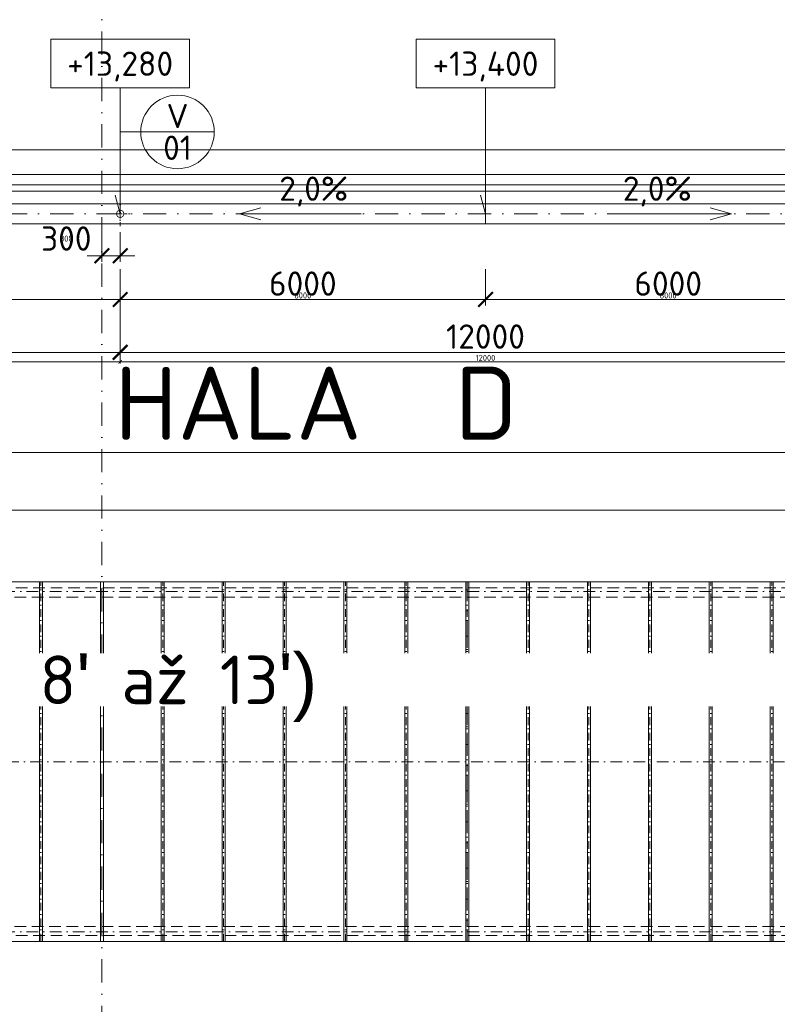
# Model space of a CAD drawing. Header units: millimetres. Extents: x -725694 to 5289369, y -1488057 to 2187451.
# Tile 227 of 256: x 113200 to 125642, y 218314 to 234491. Entities that reach past the tile are written whole.
import ezdxf
from ezdxf import colors
from ezdxf.entities.mleader import LeaderData, LeaderLine
from ezdxf.enums import TextEntityAlignment as Align
from ezdxf.math import Vec2, Vec3

# ---------------------------------------------------------------- set-up
doc = ezdxf.new("R2010")
doc.units = ezdxf.units.MM
for name, pattern in [('CENTERX2', [101.6, 63.5, -12.7, 12.7, -12.7]), ('DASHDOT', [25.4, 12.7, -6.35, 0, -6.35]), ('ČÁRKOVANÁ', [19.05, 12.7, -6.35])]:
    doc.linetypes.add(name, pattern=pattern)
doc.layers.get('Defpoints').update_dxf_attribs({"color": 8})
for name, color, linetype, lineweight in [('A99_N_kce-pohl', 1, 'Continuous', 9), ('A99_N_koty-200', 5, 'Continuous', 5), ('A99_N_koty-200 @ 200', 5, 'Continuous', 5), ('A99_N_koty-200 @ 50 (2)', 5, 'Continuous', 5), ('A99_N_koty-vysk', 160, 'Continuous', 5), ('A99_N_txt-popis-200', 240, 'Continuous', 5), ('A99_N_txt-popis-50 @ 200', 240, 'Continuous', 9), ('A99_N_znaceni 200', 5, 'Continuous', 5), ('A99_S_kce-pohl', 7, 'Continuous', 5), ('A99_S_osy', 1, 'CENTERX2', 5)]:
    doc.layers.add(name, color=color, linetype=linetype, lineweight=lineweight)
doc.styles.add('A99_kota', font='isocpeur.ttf', dxfattribs={"height": 2})
doc.styles.add('A99_popis', font='isocpeur.ttf')
doc.styles.add('ad_popis 100', font='isocpeur.ttf', dxfattribs={"height": 200})
doc.dimstyles.new('A99_kota_200 new', dxfattribs={"dimscale": 200, "dimtxt": 2, "dimasz": 1.2, "dimexe": 0.5, "dimexo": 1.5, "dimgap": 0.3, "dimtad": 1, "dimdec": 0, "dimzin": 3, "dimdsep": 46, "dimtxsty": 'A99_kota', "dimblk": 'ARCHTICK', "dimcen": 2.5, "dimazin": 2, "dimtfac": 0.75, "dimtdec": 0, "dimtmove": 2, "dimatfit": 0, "dimfxl": 0, "dimtolj": 1, "dimtzin": 0, "dimlwd": 5, "dimlwe": 5, "dimarcsym": 0})

# ---------------------------------------------------------------- blocks, each defined once
blk = doc.blocks.new('_ArchTick')
at = {"color": 0, "linetype": 'ByBlock', "const_width": 0.15}
blk.add_lwpolyline([(-0.5, -0.5), (0.5, 0.5)], dxfattribs=at)
blk = doc.blocks.new('*D4497')
at = {"layer": 'A99_N_koty-200', "color": 0, "linetype": 'Continuous', "lineweight": 5, "transparency": 16777216}
for p, q in [((11930, 226580), (11930, 227480)), ((132620, 226580), (132620, 227480)), ((11930, 227380), (132620, 227380))]:
    blk.add_line(p, q, dxfattribs=at)
at = {"layer": 'Defpoints', "color": 0, "linetype": 'Continuous', "lineweight": 0, "transparency": 16777216}
for p in [(132620, 227380), (11930, 225255), (132620, 225255)]:
    blk.add_point(p, dxfattribs=at)
at = {"layer": 'A99_N_koty-200', "color": 0, "linetype": 'Continuous', "lineweight": 5, "transparency": 16777216, "xscale": 240, "yscale": 240, "zscale": 240, "rotation": 180}
blk.add_blockref('_ArchTick', (11930, 227380), dxfattribs=at)
at = {"layer": 'A99_N_koty-200', "color": 0, "linetype": 'Continuous', "lineweight": 5, "transparency": 16777216, "xscale": 240, "yscale": 240, "zscale": 240}
blk.add_blockref('_ArchTick', (132620, 227380), dxfattribs=at)
at = {"layer": 'A99_N_koty-200', "color": 0, "linetype": 'Continuous', "transparency": 16777216, "insert": (77020, 227680), "char_height": 400, "attachment_point": 5, "style": 'A99_kota'}
blk.add_mtext('\\A1;120690', dxfattribs=at)
blk = doc.blocks.new('*D4498')
at = {"layer": 'A99_N_koty-200', "color": 0, "linetype": 'Continuous', "lineweight": 5, "transparency": 16777216}
for p, q in [((11930, 227180), (11930, 227405)), ((11930, 227380), (132620, 227380)), ((132620, 227180), (132620, 227405))]:
    blk.add_line(p, q, dxfattribs=at)
at = {"layer": 'Defpoints', "color": 0, "linetype": 'Continuous', "lineweight": 0, "transparency": 16777216}
for p in [(132620, 227380), (11930, 225255), (132620, 225255)]:
    blk.add_point(p, dxfattribs=at)
at = {"layer": 'A99_N_koty-200', "color": 0, "linetype": 'Continuous', "lineweight": 5, "transparency": 16777216, "xscale": 60, "yscale": 60, "zscale": 60, "rotation": 180}
blk.add_blockref('_ArchTick', (11930, 227380), dxfattribs=at)
at = {"layer": 'A99_N_koty-200', "color": 0, "linetype": 'Continuous', "lineweight": 5, "transparency": 16777216, "xscale": 60, "yscale": 60, "zscale": 60}
blk.add_blockref('_ArchTick', (132620, 227380), dxfattribs=at)
at = {"layer": 'A99_N_koty-200', "color": 0, "linetype": 'Continuous', "transparency": 16777216, "insert": (72275, 227445), "char_height": 100, "attachment_point": 5, "style": 'A99_kota'}
blk.add_mtext('\\A1;120690', dxfattribs=at)
blk = doc.blocks.new('*D5020')
at = {"layer": 'A99_N_koty-200', "color": 0, "linetype": 'Continuous', "lineweight": 5, "transparency": 16777216}
for p, q in [((114550, 231000), (114550, 230512.5)), ((114850, 231000), (114850, 230512.5)), ((114550, 230612.5), (114310, 230612.5)), ((114550, 230612.5), (114850, 230612.5)), ((114850, 230612.5), (115090, 230612.5))]:
    blk.add_line(p, q, dxfattribs=at)
at = {"layer": 'Defpoints', "color": 0, "linetype": 'Continuous', "lineweight": 0, "transparency": 16777216}
for p in [(114550, 231300), (114850, 231300), (114850, 230612.5)]:
    blk.add_point(p, dxfattribs=at)
at = {"layer": 'A99_N_koty-200', "color": 0, "linetype": 'Continuous', "lineweight": 5, "transparency": 16777216, "xscale": 240, "yscale": 240, "zscale": 240}
blk.add_blockref('_ArchTick', (114550, 230612.5), dxfattribs=at)
at = {"layer": 'A99_N_koty-200', "color": 0, "linetype": 'Continuous', "lineweight": 5, "transparency": 16777216, "xscale": 240, "yscale": 240, "zscale": 240, "rotation": 180}
blk.add_blockref('_ArchTick', (114850, 230612.5), dxfattribs=at)
at = {"layer": 'A99_N_koty-200', "color": 0, "linetype": 'Continuous', "transparency": 16777216, "insert": (113965, 230895), "char_height": 400, "attachment_point": 5, "style": 'A99_kota'}
blk.add_mtext('\\A1;300', dxfattribs=at)
blk = doc.blocks.new('*D5021')
at = {"layer": 'A99_N_koty-200', "color": 0, "linetype": 'Continuous', "lineweight": 5, "transparency": 16777216}
for p, q in [((114550, 230812.5), (114550, 230587.5)), ((114850, 230812.5), (114850, 230587.5)), ((114550, 230612.5), (114490, 230612.5)), ((114550, 230612.5), (114850, 230612.5)), ((114850, 230612.5), (114910, 230612.5))]:
    blk.add_line(p, q, dxfattribs=at)
at = {"layer": 'Defpoints', "color": 0, "linetype": 'Continuous', "lineweight": 0, "transparency": 16777216}
for p in [(114550, 231300), (114850, 231300), (114850, 230612.5)]:
    blk.add_point(p, dxfattribs=at)
at = {"layer": 'A99_N_koty-200', "color": 0, "linetype": 'Continuous', "lineweight": 5, "transparency": 16777216, "xscale": 60, "yscale": 60, "zscale": 60}
blk.add_blockref('_ArchTick', (114550, 230612.5), dxfattribs=at)
at = {"layer": 'A99_N_koty-200', "color": 0, "linetype": 'Continuous', "lineweight": 5, "transparency": 16777216, "xscale": 60, "yscale": 60, "zscale": 60, "rotation": 180}
blk.add_blockref('_ArchTick', (114850, 230612.5), dxfattribs=at)
at = {"layer": 'A99_N_koty-200', "color": 0, "linetype": 'Continuous', "transparency": 16777216, "insert": (113965, 230895), "char_height": 100, "attachment_point": 5, "style": 'A99_kota'}
blk.add_mtext('\\A1;300', dxfattribs=at)
blk = doc.blocks.new('*D5026')
at = {"layer": 'A99_N_koty-200', "color": 0, "linetype": 'Continuous', "lineweight": 5, "transparency": 16777216}
for p, q in [((102850, 229825), (102850, 228925)), ((114850, 229825), (114850, 228925)), ((102850, 229025), (114850, 229025))]:
    blk.add_line(p, q, dxfattribs=at)
at = {"layer": 'Defpoints', "color": 0, "linetype": 'Continuous', "lineweight": 0, "transparency": 16777216}
for p in [(102850, 231300), (114850, 231300), (114850, 229025)]:
    blk.add_point(p, dxfattribs=at)
at = {"layer": 'A99_N_koty-200', "color": 0, "linetype": 'Continuous', "lineweight": 5, "transparency": 16777216, "xscale": 240, "yscale": 240, "zscale": 240, "rotation": 180}
blk.add_blockref('_ArchTick', (102850, 229025), dxfattribs=at)
at = {"layer": 'A99_N_koty-200', "color": 0, "linetype": 'Continuous', "lineweight": 5, "transparency": 16777216, "xscale": 240, "yscale": 240, "zscale": 240}
blk.add_blockref('_ArchTick', (114850, 229025), dxfattribs=at)
at = {"layer": 'A99_N_koty-200', "color": 0, "linetype": 'Continuous', "transparency": 16777216, "insert": (108850, 229285), "char_height": 400, "attachment_point": 5, "style": 'A99_kota'}
blk.add_mtext('\\A1;12000', dxfattribs=at)
blk = doc.blocks.new('*D5027')
at = {"layer": 'A99_N_koty-200', "color": 0, "linetype": 'Continuous', "lineweight": 5, "transparency": 16777216}
for p, q in [((102850, 229070), (102850, 228845)), ((114850, 229070), (114850, 228845)), ((102850, 228870), (114850, 228870))]:
    blk.add_line(p, q, dxfattribs=at)
at = {"layer": 'Defpoints', "color": 0, "linetype": 'Continuous', "lineweight": 0, "transparency": 16777216}
for p in [(102850, 231300), (114850, 231300), (114850, 228870)]:
    blk.add_point(p, dxfattribs=at)
at = {"layer": 'A99_N_koty-200', "color": 0, "linetype": 'Continuous', "lineweight": 5, "transparency": 16777216, "xscale": 60, "yscale": 60, "zscale": 60, "rotation": 180}
blk.add_blockref('_ArchTick', (102850, 228870), dxfattribs=at)
at = {"layer": 'A99_N_koty-200', "color": 0, "linetype": 'Continuous', "lineweight": 5, "transparency": 16777216, "xscale": 60, "yscale": 60, "zscale": 60}
blk.add_blockref('_ArchTick', (114850, 228870), dxfattribs=at)
at = {"layer": 'A99_N_koty-200', "color": 0, "linetype": 'Continuous', "transparency": 16777216, "insert": (108850, 228935), "char_height": 100, "attachment_point": 5, "style": 'A99_kota'}
blk.add_mtext('\\A1;12000', dxfattribs=at)
blk = doc.blocks.new('*D5032')
at = {"layer": 'A99_N_koty-200', "color": 0, "linetype": 'Continuous', "lineweight": 5, "transparency": 16777216}
for p, q in [((108850, 230390), (108850, 229795)), ((114850, 230390), (114850, 229795)), ((114850, 229895), (108850, 229895))]:
    blk.add_line(p, q, dxfattribs=at)
at = {"layer": 'Defpoints', "color": 0, "linetype": 'Continuous', "lineweight": 0, "transparency": 16777216}
for p in [(108850, 230690), (114850, 230690), (108850, 229895)]:
    blk.add_point(p, dxfattribs=at)
at = {"layer": 'A99_N_koty-200', "color": 0, "linetype": 'Continuous', "lineweight": 5, "transparency": 16777216, "xscale": 240, "yscale": 240, "zscale": 240, "rotation": 180}
blk.add_blockref('_ArchTick', (108850, 229895), dxfattribs=at)
at = {"layer": 'A99_N_koty-200', "color": 0, "linetype": 'Continuous', "lineweight": 5, "transparency": 16777216, "xscale": 240, "yscale": 240, "zscale": 240}
blk.add_blockref('_ArchTick', (114850, 229895), dxfattribs=at)
at = {"layer": 'A99_N_koty-200', "color": 0, "linetype": 'Continuous', "transparency": 16777216, "insert": (111850, 230155), "char_height": 400, "attachment_point": 5, "style": 'A99_kota'}
blk.add_mtext('\\A1;6000', dxfattribs=at)
blk = doc.blocks.new('*D5033')
at = {"layer": 'A99_N_koty-200', "color": 0, "linetype": 'Continuous', "lineweight": 5, "transparency": 16777216}
for p, q in [((108850, 230095), (108850, 229870)), ((114850, 230095), (114850, 229870)), ((114850, 229895), (108850, 229895))]:
    blk.add_line(p, q, dxfattribs=at)
at = {"layer": 'Defpoints', "color": 0, "linetype": 'Continuous', "lineweight": 0, "transparency": 16777216}
for p in [(108850, 230690), (114850, 230690), (108850, 229895)]:
    blk.add_point(p, dxfattribs=at)
at = {"layer": 'A99_N_koty-200', "color": 0, "linetype": 'Continuous', "lineweight": 5, "transparency": 16777216, "xscale": 60, "yscale": 60, "zscale": 60, "rotation": 180}
blk.add_blockref('_ArchTick', (108850, 229895), dxfattribs=at)
at = {"layer": 'A99_N_koty-200', "color": 0, "linetype": 'Continuous', "lineweight": 5, "transparency": 16777216, "xscale": 60, "yscale": 60, "zscale": 60}
blk.add_blockref('_ArchTick', (114850, 229895), dxfattribs=at)
at = {"layer": 'A99_N_koty-200', "color": 0, "linetype": 'Continuous', "transparency": 16777216, "insert": (111850, 229960), "char_height": 100, "attachment_point": 5, "style": 'A99_kota'}
blk.add_mtext('\\A1;6000', dxfattribs=at)
blk = doc.blocks.new('*U66')
at = {"color": 0, "linetype": 'ByBlock'}
for p, q in [((5.7, -4), (5.7, -14.35)), ((5.7, -14.35), (5.286, -12.805))]:
    blk.add_line(p, q, dxfattribs=at)
blk.add_lwpolyline([(0, -4), (11.4, -4), (11.4, 0), (0, 0)], close=True, dxfattribs=at)
at = {"color": 0, "linetype": 'ByBlock', "style": 'A99_kota'}
for tag, p in [('VYSKA', (5.7, -2.241)), ('VYSKA_POPIS1', (5.7, -6.041)), ('VYSKA_POPIS2', (5.9, -9.541)), ('VYSKA_POPIS3', (5.9, -13.041))]:
    blk.add_attdef(tag, text='', height=2, dxfattribs=at).set_placement(p, align=Align.MIDDLE)
blk = doc.blocks.new('*D5086')
at = {"layer": 'A99_N_koty-200', "color": 0, "linetype": 'Continuous', "lineweight": 5, "transparency": 16777216}
for p, q in [((114850, 229825), (114850, 228925)), ((126850, 229825), (126850, 228925)), ((114850, 229025), (126850, 229025))]:
    blk.add_line(p, q, dxfattribs=at)
at = {"layer": 'Defpoints', "color": 0, "linetype": 'Continuous', "lineweight": 0, "transparency": 16777216}
for p in [(114850, 231300), (126850, 231300), (126850, 229025)]:
    blk.add_point(p, dxfattribs=at)
at = {"layer": 'A99_N_koty-200', "color": 0, "linetype": 'Continuous', "lineweight": 5, "transparency": 16777216, "xscale": 240, "yscale": 240, "zscale": 240, "rotation": 180}
blk.add_blockref('_ArchTick', (114850, 229025), dxfattribs=at)
at = {"layer": 'A99_N_koty-200', "color": 0, "linetype": 'Continuous', "lineweight": 5, "transparency": 16777216, "xscale": 240, "yscale": 240, "zscale": 240}
blk.add_blockref('_ArchTick', (126850, 229025), dxfattribs=at)
at = {"layer": 'A99_N_koty-200', "color": 0, "linetype": 'Continuous', "transparency": 16777216, "insert": (120850, 229285), "char_height": 400, "attachment_point": 5, "style": 'A99_kota'}
blk.add_mtext('\\A1;12000', dxfattribs=at)
blk = doc.blocks.new('*D5087')
at = {"layer": 'A99_N_koty-200', "color": 0, "linetype": 'Continuous', "lineweight": 5, "transparency": 16777216}
for p, q in [((114850, 229070), (114850, 228845)), ((126850, 229070), (126850, 228845)), ((114850, 228870), (126850, 228870))]:
    blk.add_line(p, q, dxfattribs=at)
at = {"layer": 'Defpoints', "color": 0, "linetype": 'Continuous', "lineweight": 0, "transparency": 16777216}
for p in [(114850, 231300), (126850, 231300), (126850, 228870)]:
    blk.add_point(p, dxfattribs=at)
at = {"layer": 'A99_N_koty-200', "color": 0, "linetype": 'Continuous', "lineweight": 5, "transparency": 16777216, "xscale": 60, "yscale": 60, "zscale": 60, "rotation": 180}
blk.add_blockref('_ArchTick', (114850, 228870), dxfattribs=at)
at = {"layer": 'A99_N_koty-200', "color": 0, "linetype": 'Continuous', "lineweight": 5, "transparency": 16777216, "xscale": 60, "yscale": 60, "zscale": 60}
blk.add_blockref('_ArchTick', (126850, 228870), dxfattribs=at)
at = {"layer": 'A99_N_koty-200', "color": 0, "linetype": 'Continuous', "transparency": 16777216, "insert": (120850, 228935), "char_height": 100, "attachment_point": 5, "style": 'A99_kota'}
blk.add_mtext('\\A1;12000', dxfattribs=at)
blk = doc.blocks.new('*D5089')
at = {"layer": 'A99_N_koty-200', "color": 0, "linetype": 'Continuous', "lineweight": 5, "transparency": 16777216}
for p, q in [((114850, 230390), (114850, 229795)), ((120850, 230390), (120850, 229795)), ((114850, 229895), (120850, 229895))]:
    blk.add_line(p, q, dxfattribs=at)
at = {"layer": 'Defpoints', "color": 0, "linetype": 'Continuous', "lineweight": 0, "transparency": 16777216}
for p in [(114850, 230690), (120850, 230690), (120850, 229895)]:
    blk.add_point(p, dxfattribs=at)
at = {"layer": 'A99_N_koty-200', "color": 0, "linetype": 'Continuous', "lineweight": 5, "transparency": 16777216, "xscale": 240, "yscale": 240, "zscale": 240, "rotation": 180}
blk.add_blockref('_ArchTick', (114850, 229895), dxfattribs=at)
at = {"layer": 'A99_N_koty-200', "color": 0, "linetype": 'Continuous', "lineweight": 5, "transparency": 16777216, "xscale": 240, "yscale": 240, "zscale": 240}
blk.add_blockref('_ArchTick', (120850, 229895), dxfattribs=at)
at = {"layer": 'A99_N_koty-200', "color": 0, "linetype": 'Continuous', "transparency": 16777216, "insert": (117850, 230155), "char_height": 400, "attachment_point": 5, "style": 'A99_kota'}
blk.add_mtext('\\A1;6000', dxfattribs=at)
blk = doc.blocks.new('*D5090')
at = {"layer": 'A99_N_koty-200', "color": 0, "linetype": 'Continuous', "lineweight": 5, "transparency": 16777216}
for p, q in [((114850, 230095), (114850, 229870)), ((120850, 230095), (120850, 229870)), ((114850, 229895), (120850, 229895))]:
    blk.add_line(p, q, dxfattribs=at)
at = {"layer": 'Defpoints', "color": 0, "linetype": 'Continuous', "lineweight": 0, "transparency": 16777216}
for p in [(114850, 230690), (120850, 230690), (120850, 229895)]:
    blk.add_point(p, dxfattribs=at)
at = {"layer": 'A99_N_koty-200', "color": 0, "linetype": 'Continuous', "lineweight": 5, "transparency": 16777216, "xscale": 60, "yscale": 60, "zscale": 60, "rotation": 180}
blk.add_blockref('_ArchTick', (114850, 229895), dxfattribs=at)
at = {"layer": 'A99_N_koty-200', "color": 0, "linetype": 'Continuous', "lineweight": 5, "transparency": 16777216, "xscale": 60, "yscale": 60, "zscale": 60}
blk.add_blockref('_ArchTick', (120850, 229895), dxfattribs=at)
at = {"layer": 'A99_N_koty-200', "color": 0, "linetype": 'Continuous', "transparency": 16777216, "insert": (117850, 229960), "char_height": 100, "attachment_point": 5, "style": 'A99_kota'}
blk.add_mtext('\\A1;6000', dxfattribs=at)
blk = doc.blocks.new('*D5092')
at = {"layer": 'A99_N_koty-200', "color": 0, "linetype": 'Continuous', "lineweight": 5, "transparency": 16777216}
for p, q in [((120850, 230390), (120850, 229795)), ((126850, 230390), (126850, 229795)), ((126850, 229895), (120850, 229895))]:
    blk.add_line(p, q, dxfattribs=at)
at = {"layer": 'Defpoints', "color": 0, "linetype": 'Continuous', "lineweight": 0, "transparency": 16777216}
for p in [(120850, 230690), (126850, 230690), (120850, 229895)]:
    blk.add_point(p, dxfattribs=at)
at = {"layer": 'A99_N_koty-200', "color": 0, "linetype": 'Continuous', "lineweight": 5, "transparency": 16777216, "xscale": 240, "yscale": 240, "zscale": 240, "rotation": 180}
blk.add_blockref('_ArchTick', (120850, 229895), dxfattribs=at)
at = {"layer": 'A99_N_koty-200', "color": 0, "linetype": 'Continuous', "lineweight": 5, "transparency": 16777216, "xscale": 240, "yscale": 240, "zscale": 240}
blk.add_blockref('_ArchTick', (126850, 229895), dxfattribs=at)
at = {"layer": 'A99_N_koty-200', "color": 0, "linetype": 'Continuous', "transparency": 16777216, "insert": (123850, 230155), "char_height": 400, "attachment_point": 5, "style": 'A99_kota'}
blk.add_mtext('\\A1;6000', dxfattribs=at)
blk = doc.blocks.new('*D5093')
at = {"layer": 'A99_N_koty-200', "color": 0, "linetype": 'Continuous', "lineweight": 5, "transparency": 16777216}
for p, q in [((120850, 230095), (120850, 229870)), ((126850, 230095), (126850, 229870)), ((126850, 229895), (120850, 229895))]:
    blk.add_line(p, q, dxfattribs=at)
at = {"layer": 'Defpoints', "color": 0, "linetype": 'Continuous', "lineweight": 0, "transparency": 16777216}
for p in [(120850, 230690), (126850, 230690), (120850, 229895)]:
    blk.add_point(p, dxfattribs=at)
at = {"layer": 'A99_N_koty-200', "color": 0, "linetype": 'Continuous', "lineweight": 5, "transparency": 16777216, "xscale": 60, "yscale": 60, "zscale": 60, "rotation": 180}
blk.add_blockref('_ArchTick', (120850, 229895), dxfattribs=at)
at = {"layer": 'A99_N_koty-200', "color": 0, "linetype": 'Continuous', "lineweight": 5, "transparency": 16777216, "xscale": 60, "yscale": 60, "zscale": 60}
blk.add_blockref('_ArchTick', (126850, 229895), dxfattribs=at)
at = {"layer": 'A99_N_koty-200', "color": 0, "linetype": 'Continuous', "transparency": 16777216, "insert": (123850, 229960), "char_height": 100, "attachment_point": 5, "style": 'A99_kota'}
blk.add_mtext('\\A1;6000', dxfattribs=at)
blk = doc.blocks.new('*U20')
at = {"color": 0, "linetype": 'ByBlock'}
blk.add_line((-3.02, 0), (3.02, 0), dxfattribs=at)
blk.add_circle((0, 0), 3.02, dxfattribs=at)
at = {"color": 0, "linetype": 'ByBlock', "style": 'A99_popis'}
for tag, p in [('KATEGORIE', (0, 1.31)), ('PRVEK', (0, -1.298))]:
    blk.add_attdef(tag, text='', height=2, dxfattribs=at).set_placement(p, align=Align.MIDDLE_CENTER)
blk = doc.blocks.new('*D5842')
at = {"layer": 'A99_N_koty-200', "color": 0, "linetype": 'Continuous', "lineweight": 5, "transparency": 16777216}
for p, q in [((78550, 225630), (78550, 226530)), ((132590, 225630), (132590, 226530)), ((132590, 226430), (78550, 226430))]:
    blk.add_line(p, q, dxfattribs=at)
at = {"layer": 'Defpoints', "color": 0, "linetype": 'Continuous', "lineweight": 0, "transparency": 16777216}
for p in [(78550, 226430), (78550, 225255), (132590, 225255)]:
    blk.add_point(p, dxfattribs=at)
at = {"layer": 'A99_N_koty-200', "color": 0, "linetype": 'Continuous', "lineweight": 5, "transparency": 16777216, "xscale": 240, "yscale": 240, "zscale": 240, "rotation": 180}
blk.add_blockref('_ArchTick', (78550, 226430), dxfattribs=at)
at = {"layer": 'A99_N_koty-200', "color": 0, "linetype": 'Continuous', "lineweight": 5, "transparency": 16777216, "xscale": 240, "yscale": 240, "zscale": 240}
blk.add_blockref('_ArchTick', (132590, 226430), dxfattribs=at)
at = {"layer": 'A99_N_koty-200', "color": 0, "linetype": 'Continuous', "transparency": 16777216, "insert": (105570, 226690), "char_height": 400, "attachment_point": 5, "style": 'A99_kota'}
blk.add_mtext('\\A1;54040', dxfattribs=at)
blk = doc.blocks.new('*D5843')
at = {"layer": 'A99_N_koty-200', "color": 0, "linetype": 'Continuous', "lineweight": 5, "transparency": 16777216}
for p, q in [((78550, 226230), (78550, 226455)), ((132590, 226430), (78550, 226430)), ((132590, 226230), (132590, 226455))]:
    blk.add_line(p, q, dxfattribs=at)
at = {"layer": 'Defpoints', "color": 0, "linetype": 'Continuous', "lineweight": 0, "transparency": 16777216}
for p in [(78550, 226430), (78550, 225255), (132590, 225255)]:
    blk.add_point(p, dxfattribs=at)
at = {"layer": 'A99_N_koty-200', "color": 0, "linetype": 'Continuous', "lineweight": 5, "transparency": 16777216, "xscale": 60, "yscale": 60, "zscale": 60, "rotation": 180}
blk.add_blockref('_ArchTick', (78550, 226430), dxfattribs=at)
at = {"layer": 'A99_N_koty-200', "color": 0, "linetype": 'Continuous', "lineweight": 5, "transparency": 16777216, "xscale": 60, "yscale": 60, "zscale": 60}
blk.add_blockref('_ArchTick', (132590, 226430), dxfattribs=at)
at = {"layer": 'A99_N_koty-200', "color": 0, "linetype": 'Continuous', "transparency": 16777216, "insert": (105570, 226495), "char_height": 100, "attachment_point": 5, "style": 'A99_kota'}
blk.add_mtext('\\A1;54040', dxfattribs=at)
blk = doc.blocks.new('*U6031')
at = {"layer": 'A99_N_koty-200 @ 200', "linetype": 'Continuous'}
dim = blk.add_linear_dim(base=(132620, 227380), p1=(11930, 225255), p2=(132620, 225255), dimstyle='A99_kota_200 new', override={"dimscale": 200, "dimtix": 1, "dimtofl": 1, "dimtmove": 2, "dimatfit": 0}, dxfattribs=at)
dim.commit()
dim.dimension.update_dxf_attribs({"geometry": '*D4497', "text_midpoint": (77020, 227680), "dimtype": 128})
at = {"layer": 'A99_N_koty-200 @ 50 (2)', "linetype": 'Continuous'}
dim = blk.add_linear_dim(base=(132620, 227380), p1=(11930, 225255), p2=(132620, 225255), dimstyle='A99_kota_200 new', override={"dimscale": 50, "dimtix": 1, "dimtofl": 1, "dimtmove": 2, "dimatfit": 0}, dxfattribs=at)
dim.commit()
dim.dimension.update_dxf_attribs({"geometry": '*D4498', "text_midpoint": (72275, 227445)})
blk = doc.blocks.new('*U6171')
at = {"layer": 'A99_N_koty-200 @ 200', "linetype": 'Continuous'}
dim = blk.add_linear_dim(base=(114850, 230612.5), p1=(114550, 231300), p2=(114850, 231300), dimstyle='A99_kota_200 new', override={"dimscale": 200, "dimtix": 1, "dimtofl": 1, "dimtmove": 2, "dimatfit": 0}, dxfattribs=at)
dim.commit()
dim.dimension.update_dxf_attribs({"geometry": '*D5020', "text_midpoint": (113965, 230895), "dimtype": 128})
at = {"layer": 'A99_N_koty-200 @ 50 (2)', "linetype": 'Continuous'}
dim = blk.add_linear_dim(base=(114850, 230612.5), p1=(114550, 231300), p2=(114850, 231300), dimstyle='A99_kota_200 new', override={"dimscale": 50, "dimtix": 1, "dimtofl": 1, "dimtmove": 2, "dimatfit": 0}, dxfattribs=at)
dim.commit()
dim.dimension.update_dxf_attribs({"geometry": '*D5021', "text_midpoint": (113965, 230895), "dimtype": 128})
blk = doc.blocks.new('*U6173')
at = {"layer": 'A99_N_koty-200 @ 200', "linetype": 'Continuous'}
dim = blk.add_linear_dim(base=(114850, 229025), p1=(102850, 231300), p2=(114850, 231300), dimstyle='A99_kota_200 new', override={"dimscale": 200, "dimtix": 1, "dimtofl": 1, "dimtmove": 2, "dimatfit": 0}, dxfattribs=at)
dim.commit()
dim.dimension.update_dxf_attribs({"geometry": '*D5026', "text_midpoint": (108850, 229285)})
at = {"layer": 'A99_N_koty-200 @ 50 (2)', "linetype": 'Continuous'}
dim = blk.add_linear_dim(base=(114850, 228870), p1=(102850, 231300), p2=(114850, 231300), dimstyle='A99_kota_200 new', override={"dimscale": 50, "dimtix": 1, "dimtofl": 1, "dimtmove": 2, "dimatfit": 0}, dxfattribs=at)
dim.commit()
dim.dimension.update_dxf_attribs({"geometry": '*D5027', "text_midpoint": (108850, 228935)})
blk = doc.blocks.new('*U6175')
at = {"layer": 'A99_N_koty-200 @ 200', "linetype": 'Continuous'}
dim = blk.add_linear_dim(base=(108850, 229895), p1=(114850, 230690), p2=(108850, 230690), angle=180, dimstyle='A99_kota_200 new', override={"dimscale": 200, "dimtix": 1, "dimtofl": 1, "dimtmove": 2, "dimatfit": 0}, dxfattribs=at)
dim.commit()
dim.dimension.update_dxf_attribs({"geometry": '*D5032', "text_midpoint": (111850, 230155)})
at = {"layer": 'A99_N_koty-200 @ 50 (2)', "linetype": 'Continuous'}
dim = blk.add_linear_dim(base=(108850, 229895), p1=(114850, 230690), p2=(108850, 230690), angle=180, dimstyle='A99_kota_200 new', override={"dimscale": 50, "dimtix": 1, "dimtofl": 1, "dimtmove": 2, "dimatfit": 0}, dxfattribs=at)
dim.commit()
dim.dimension.update_dxf_attribs({"geometry": '*D5033', "text_midpoint": (111850, 229960)})
blk = doc.blocks.new('*U6193')
at = {"layer": 'A99_N_koty-200 @ 200', "linetype": 'Continuous'}
dim = blk.add_linear_dim(base=(126850, 229025), p1=(114850, 231300), p2=(126850, 231300), dimstyle='A99_kota_200 new', override={"dimscale": 200, "dimtix": 1, "dimtofl": 1, "dimtmove": 2, "dimatfit": 0}, dxfattribs=at)
dim.commit()
dim.dimension.update_dxf_attribs({"geometry": '*D5086', "text_midpoint": (120850, 229285)})
at = {"layer": 'A99_N_koty-200 @ 50 (2)', "linetype": 'Continuous'}
dim = blk.add_linear_dim(base=(126850, 228870), p1=(114850, 231300), p2=(126850, 231300), dimstyle='A99_kota_200 new', override={"dimscale": 50, "dimtix": 1, "dimtofl": 1, "dimtmove": 2, "dimatfit": 0}, dxfattribs=at)
dim.commit()
dim.dimension.update_dxf_attribs({"geometry": '*D5087', "text_midpoint": (120850, 228935)})
blk = doc.blocks.new('*U6194')
at = {"layer": 'A99_N_koty-200 @ 200', "linetype": 'Continuous'}
dim = blk.add_linear_dim(base=(120850, 229895), p1=(114850, 230690), p2=(120850, 230690), dimstyle='A99_kota_200 new', override={"dimscale": 200, "dimtix": 1, "dimtofl": 1, "dimtmove": 2, "dimatfit": 0}, dxfattribs=at)
dim.commit()
dim.dimension.update_dxf_attribs({"geometry": '*D5089', "text_midpoint": (117850, 230155)})
at = {"layer": 'A99_N_koty-200 @ 50 (2)', "linetype": 'Continuous'}
dim = blk.add_linear_dim(base=(120850, 229895), p1=(114850, 230690), p2=(120850, 230690), dimstyle='A99_kota_200 new', override={"dimscale": 50, "dimtix": 1, "dimtofl": 1, "dimtmove": 2, "dimatfit": 0}, dxfattribs=at)
dim.commit()
dim.dimension.update_dxf_attribs({"geometry": '*D5090', "text_midpoint": (117850, 229960)})
blk = doc.blocks.new('*U6195')
at = {"layer": 'A99_N_koty-200 @ 200', "linetype": 'Continuous'}
dim = blk.add_linear_dim(base=(120850, 229895), p1=(126850, 230690), p2=(120850, 230690), angle=180, dimstyle='A99_kota_200 new', override={"dimscale": 200, "dimtix": 1, "dimtofl": 1, "dimtmove": 2, "dimatfit": 0}, dxfattribs=at)
dim.commit()
dim.dimension.update_dxf_attribs({"geometry": '*D5092', "text_midpoint": (123850, 230155)})
at = {"layer": 'A99_N_koty-200 @ 50 (2)', "linetype": 'Continuous'}
dim = blk.add_linear_dim(base=(120850, 229895), p1=(126850, 230690), p2=(120850, 230690), angle=180, dimstyle='A99_kota_200 new', override={"dimscale": 50, "dimtix": 1, "dimtofl": 1, "dimtmove": 2, "dimatfit": 0}, dxfattribs=at)
dim.commit()
dim.dimension.update_dxf_attribs({"geometry": '*D5093', "text_midpoint": (123850, 229960)})
blk = doc.blocks.new('*U6474')
at = {"layer": 'A99_N_koty-200 @ 200', "linetype": 'Continuous'}
dim = blk.add_linear_dim(base=(78550, 226430), p1=(132590, 225255), p2=(78550, 225255), angle=180, dimstyle='A99_kota_200 new', override={"dimscale": 200, "dimtix": 1, "dimtofl": 1, "dimtmove": 2, "dimatfit": 0}, dxfattribs=at)
dim.commit()
dim.dimension.update_dxf_attribs({"geometry": '*D5842', "text_midpoint": (105570, 226690)})
at = {"layer": 'A99_N_koty-200 @ 50 (2)', "linetype": 'Continuous'}
dim = blk.add_linear_dim(base=(78550, 226430), p1=(132590, 225255), p2=(78550, 225255), angle=180, dimstyle='A99_kota_200 new', override={"dimscale": 50, "dimtix": 1, "dimtofl": 1, "dimtmove": 2, "dimatfit": 0}, dxfattribs=at)
dim.commit()
dim.dimension.update_dxf_attribs({"geometry": '*D5843', "text_midpoint": (105570, 226495)})

msp = doc.modelspace()

# ---------------------------------------------------------------- linework, layer by layer
at = {"layer": 'A99_N_kce-pohl', "linetype": 'DASHDOT', "lineweight": 5, "ltscale": 5}
for points in [[(114850, 231100), (114850, 231500)], [(114650, 231300), (115050, 231300)]]:
    msp.add_lwpolyline(points, dxfattribs=at)
at = {"layer": 'A99_N_kce-pohl', "linetype": 'Continuous', "ltscale": 25}
msp.add_lwpolyline([(138440, 231135), (138440, 231465), (6000, 231465), (6000, 231135)], close=True, dxfattribs=at)
at = {"layer": 'A99_N_kce-pohl', "linetype": 'Continuous', "lineweight": 5}
msp.add_lwpolyline([(120850, 231135), (120850, 231465)], dxfattribs=at)
at = {"layer": 'A99_N_kce-pohl', "linetype": 'Continuous'}
msp.add_circle((114850, 231300), 60, dxfattribs=at)
at = {"layer": 'A99_N_koty-vysk'}
for points in [[(116810, 231300), (117160, 231400)], [(124890, 231300), (124540, 231400)], [(116810, 231300), (118810, 231300)], [(116810, 231300), (117160, 231200)], [(124890, 231300), (122890, 231300)], [(124890, 231300), (124540, 231200)]]:
    msp.add_lwpolyline(points, dxfattribs=at)
at = {"layer": 'A99_N_znaceni 200'}
msp.add_lwpolyline([(115188.5, 232646.5), (114850, 232646.5)], dxfattribs=at)
at = {"layer": 'A99_S_kce-pohl', "linetype": 'Continuous', "ltscale": 25}
for p, q in [((6000, 232355.1), (138440, 232355.1)), ((6000, 231945.1), (138440, 231945.1))]:
    msp.add_line(p, q, dxfattribs=at)
at = {"layer": 'A99_S_kce-pohl', "linetype": 'Continuous', "lineweight": 9}
for p, q in [((113525, 219345), (113525, 225255)), ((113575, 219345), (113575, 225255)), ((114525, 219345), (114525, 225255)), ((114575, 219345), (114575, 225255)), ((115525, 219345), (115525, 225255)), ((115575, 219345), (115575, 225255)), ((116525, 219345), (116525, 225255)), ((116575, 219345), (116575, 225255)), ((117525, 219345), (117525, 225255)), ((117575, 219345), (117575, 225255)), ((118525, 219345), (118525, 225255)), ((118575, 219345), (118575, 225255)), ((119525, 219345), (119525, 225255)), ((119575, 219345), (119575, 225255)), ((120525, 219345), (120525, 225255)), ((120575, 219345), (120575, 225255)), ((121525, 219345), (121525, 225255)), ((121575, 219345), (121575, 225255)), ((122525, 219345), (122525, 225255)), ((122575, 219345), (122575, 225255)), ((123525, 219345), (123525, 225255)), ((123575, 219345), (123575, 225255)), ((124525, 219345), (124525, 225255)), ((124575, 219345), (124575, 225255)), ((125525, 219345), (125525, 225255)), ((125575, 219345), (125575, 225255))]:
    msp.add_line(p, q, dxfattribs=at)
at = {"layer": 'A99_S_kce-pohl', "linetype": 'DASHDOT', "lineweight": 5, "ltscale": 10}
for p, q in [((113550, 219345), (113550, 225255)), ((115550, 219345), (115550, 225255)), ((116550, 219345), (116550, 225255)), ((117550, 219345), (117550, 225255)), ((118550, 219345), (118550, 225255)), ((119550, 219345), (119550, 225255)), ((120550, 219345), (120550, 225255)), ((121550, 219345), (121550, 225255)), ((122550, 219345), (122550, 225255)), ((123550, 219345), (123550, 225255)), ((124550, 219345), (124550, 225255)), ((125550, 219345), (125550, 225255))]:
    msp.add_line(p, q, dxfattribs=at)
at = {"layer": 'A99_S_kce-pohl', "linetype": 'DASHDOT', "lineweight": 5, "ltscale": 25}
msp.add_line((120550, 225255), (120550, 219345), dxfattribs=at)
at = {"layer": 'A99_S_kce-pohl', "linetype": 'Continuous', "ltscale": 25}
msp.add_lwpolyline([(5860, 231775), (138440, 231775), (138440, 231675), (5860, 231675)], close=True, dxfattribs=at)
at = {"layer": 'A99_S_kce-pohl', "linetype": 'Continuous', "lineweight": 9}
for points in [[(78575, 225255), (132620, 225255), (132620, 219345), (78575, 219345)], [(113525, 222675), (113525, 222495)], [(113575, 222675), (113575, 222495)], [(114525, 222675), (114525, 222495)], [(114575, 222675), (114575, 222495)], [(115525, 222675), (115525, 222495)], [(115575, 222675), (115575, 222495)], [(116525, 222675), (116525, 222495)], [(116575, 222675), (116575, 222495)], [(117525, 222675), (117525, 222495)], [(117575, 222675), (117575, 222495)], [(118525, 222675), (118525, 222495)], [(118575, 222675), (118575, 222495)], [(119525, 222675), (119525, 222495)], [(119575, 222675), (119575, 222495)], [(120525, 222675), (120525, 222495)], [(120575, 222675), (120575, 222495)], [(121525, 222675), (121525, 222495)], [(121575, 222675), (121575, 222495)], [(122525, 222675), (122525, 222495)], [(122575, 222675), (122575, 222495)], [(123525, 222675), (123525, 222495)], [(123575, 222675), (123575, 222495)], [(124525, 222675), (124525, 222495)], [(124575, 222675), (124575, 222495)], [(125525, 222675), (125525, 222495)], [(125575, 222675), (125575, 222495)]]:
    msp.add_lwpolyline(points, dxfattribs=at)
at = {"layer": 'A99_S_kce-pohl', "linetype": 'ČÁRKOVANÁ', "lineweight": 9, "ltscale": 15}
for points in [[(132760, 225155), (78575, 225155)], [(132450, 225005.3), (78575, 225005.3)], [(132450, 219594.7), (78575, 219594.7)], [(132760, 219445), (78575, 219445)]]:
    msp.add_lwpolyline(points, dxfattribs=at)
at = {"layer": 'A99_S_kce-pohl', "linetype": 'DASHDOT', "lineweight": 5, "ltscale": 15}
for points in [[(132940, 225095), (78575, 225095)], [(132620, 222300), (78575, 222300)], [(132940, 219505), (78575, 219505)]]:
    msp.add_lwpolyline(points, dxfattribs=at)
at = {"layer": 'A99_S_osy', "linetype": 'DASHDOT', "lineweight": 5, "ltscale": 30}
for points in [[(114550, 250300), (114550, 146890)], [(152950, 231300), (4375, 231300)]]:
    msp.add_lwpolyline(points, dxfattribs=at)

# ---------------------------------------------------------------- block references
at = {"layer": 'A99_N_koty-200', "color": 3, "linetype": 'Continuous', "lineweight": 0}
for name in ['*U6173', '*U6171', '*U6193', '*U6175', '*U6194', '*U6195', '*U6031', '*U6474']:
    msp.add_blockref(name, (0, 0), dxfattribs=at)
at = {"layer": 'A99_N_koty-vysk', "xscale": 200, "yscale": 200, "zscale": 200}
for p, values in [((113710, 234170), {'VYSKA': '+13,280'}), ((119710, 234170), {'VYSKA': '+13,400'})]:
    msp.add_blockref('*U66', p, dxfattribs=at).add_auto_attribs(values)
at = {"layer": 'A99_N_znaceni 200', "xscale": 200, "yscale": 200, "zscale": 200}
msp.add_blockref('*U20', (115792.5, 232646.5), dxfattribs=at).add_auto_attribs({'KATEGORIE': 'V', 'PRVEK': '01'})

# ---------------------------------------------------------------- texts
at = {"layer": 'A99_N_koty-vysk', "char_height": 400, "style": 'ad_popis 100'}
for insert, attachment_point in [((117463, 231915), 1), ((124237, 231915), 3)]:
    msp.add_mtext_dynamic_manual_height_columns('2,0%', width=673.852, gutter_width=2000, heights=[0], dxfattribs=dict(at, insert=insert, attachment_point=attachment_point))
at = {"layer": 'A99_N_txt-popis-200', "lineweight": 9, "ltscale": 5, "style": 'ad_popis 100'}
msp.add_text('HALA  D', height=1200, dxfattribs=at).set_placement((114755, 227590))

# ---------------------------------------------------------------- next in the draw order: leaders
at = {"layer": 'A99_N_txt-popis-50 @ 200', "lineweight": 9}
ml = msp.add_multileader_mtext('Standard', dxfattribs=at)
ml.set_content("\\A1;{\\C256;ponechat stávající obloukový světlík (osy 8\\A0;\\fArial|b0|i0|c238|p34;\\H1.08333x;\\C1;'\\A1;\\fISOCPEUR|b0|i0|c238|p34;\\H0.92308x;\\C256; až 13\\A0;\\fArial|b0|i0|c238|p34;\\H1.08333x;\\C1;')}", color=1, style='A99_popis')
ml.set_leader_properties(color=256, linetype='ByLayer', lineweight=-1)
ml.build(insert=Vec2(0, 0))
ml.multileader.update_dxf_attribs({"dogleg_length": 200, "arrow_head_size": 300, "scale": 200})
ctx = ml.context
ctx.base_point, ctx.scale, ctx.char_height, ctx.arrow_head_size, ctx.landing_gap_size, ctx.plane_origin = Vec3(91675, 223551.1), 200, 800, 300, 1000, Vec3(89551.4, 215456.1)
notes = []
notes.append((ctx, [(0, (1, 1, 0), (90875, 223551.1), (1, 0), 800, [(0, [(90875, 222300)], 0, [])])]))
ctx.mtext.insert, ctx.mtext.width, ctx.mtext.defined_height, ctx.mtext.flow_direction = Vec3(92675, 224078.5), 25983.471, 1247.5, 5
ctx.mtext.has_bg_fill, ctx.mtext.bg_color, ctx.mtext.bg_scale_factor, ctx.mtext.bg_transparency, ctx.mtext.use_window_bg_color = 1, -1073741824, 1, 0, 1
for ctx, leaders in notes:
    for number, flags, end, landing, length, lines in leaders:
        leader = LeaderData()
        leader.index, (leader.has_last_leader_line, leader.has_dogleg_vector, leader.attachment_direction) = number, flags
        leader.last_leader_point, leader.dogleg_vector, leader.dogleg_length = Vec3(end), Vec3(landing), length
        for number, points, colour, breaks in lines:
            line = LeaderLine()
            line.index, line.vertices, line.color, line.breaks = number, Vec3.list(points), colors.encode_raw_color(colour), breaks
            leader.lines.append(line)
        ctx.leaders.append(leader)

doc.saveas('drawing.dxf')
